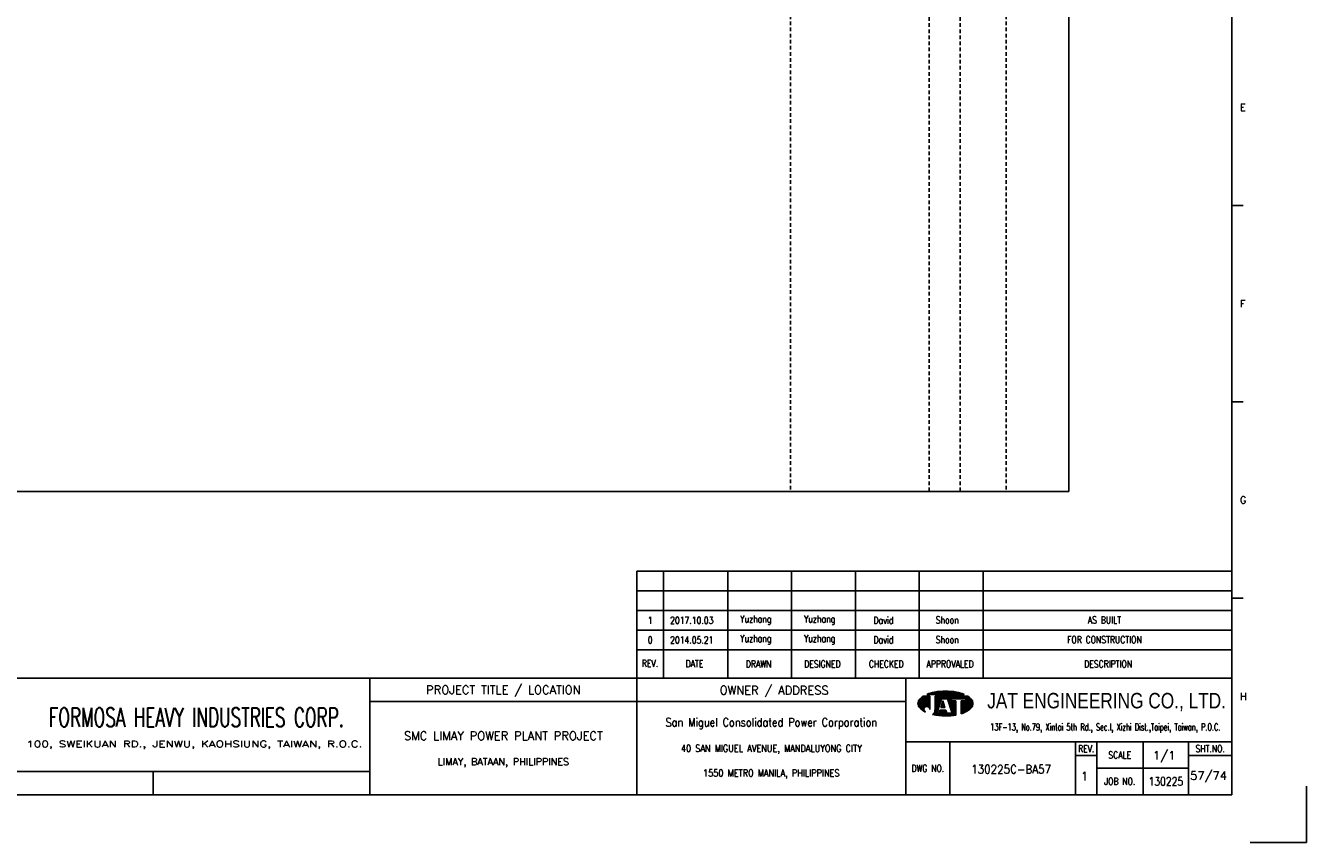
# Model space of a CAD drawing. Extents: x 2737 to 3703, y -611 to 71.
# Tile 2 of 3: x 3179 to 3703, y -611 to -277. Entities that reach past the tile are written whole.
import ezdxf
from ezdxf.enums import TextEntityAlignment as Align

# ---------------------------------------------------------------- set-up
doc = ezdxf.new("R2010")
doc.units = 0
doc.header["$MEASUREMENT"] = 0
doc.linetypes.add('HIDDEN', pattern=[4, 1.5, -1, 1.5])
doc.layers.get('0').update_dxf_attribs({"linetype": 'CONTINUOUS'})
doc.layers.get('DEFPOINTS').update_dxf_attribs({"linetype": 'CONTINUOUS'})
for name, color, linetype in [('B_DIM', 7, 'CONTINUOUS'), ('CON', 4, 'CONTINUOUS'), ('HID', 2, 'HIDDEN'), ('T', 2, 'CONTINUOUS'), ('TEXT', 7, 'CONTINUOUS'), ('圖框CON', 4, 'CONTINUOUS'), ('框線', 6, 'CONTINUOUS')]:
    doc.layers.add(name, color=color, linetype=linetype)
doc.styles.add('AEH', font='simplex', dxfattribs={"width": 0.8, "bigfont": 'ae'})
doc.styles.add('DAYUKP', font='complex', dxfattribs={"bigfont": 'DAYUKP.SHX'})
doc.styles.add('E2', font='simplex.shx', dxfattribs={"height": 2})
doc.styles.add('E3', font='simplex.shx', dxfattribs={"height": 3})
doc.styles.add('ROMANS', font='romans', dxfattribs={"width": 0.8})
doc.styles.add('WMF-Arial0', font='arial.ttf')

# ---------------------------------------------------------------- blocks, each defined once
blk = doc.blocks.new('1880-TITLE_BLK')
at = {"layer": 'TEXT', "color": 2, "linetype": 'Continuous', "style": 'E3'}
for tag, p in [('SCALE', (790.95, 31.17)), ('DWG_NO', (736.41, 26.44)), ('REV', (762.59, 23.97)), ('SHT_NO', (806.74, 23.97))]:
    blk.add_attdef(tag, text='', height=3, dxfattribs=at).set_placement(p, align=Align.MIDDLE)
at = {"layer": 'TEXT', "linetype": 'Continuous', "style": 'E2', "width": 0.6}
for tag, p in [('REV_DATE', (418.65, 19.76)), ('APPR_DATE', (492.93, 19.76))]:
    blk.add_attdef(tag, text='', height=2, dxfattribs=at).set_placement(p, align=Align.MIDDLE_LEFT)
blk = doc.blocks.new('1')
at = {"layer": 'B_DIM'}
for p, q in [((2181.53, 118.11), (1938.08, 118.11)), ((1938.08, 74.29), (1938.08, 118.11)), ((1948.92, 74.29), (1948.92, 118.11)), ((1975.28, 74.29), (1975.28, 118.11)), ((2001.39, 74.29), (2001.39, 118.11)), ((2027.5, 74.29), (2027.5, 118.11)), ((2053.62, 74.29), (2053.62, 118.11)), ((2079.73, 74.29), (2079.73, 118.11)), ((2181.53, 110.07), (1938.08, 110.07)), ((1938.08, 77.93), (1938.08, 104.33)), ((2181.53, 102.03), (1938.08, 102.03)), ((2181.53, 93.99), (1938.08, 93.99)), ((2181.53, 85.95), (1938.08, 85.95))]:
    blk.add_line(p, q, dxfattribs=at)
at = {"layer": 'DEFPOINTS'}
blk.add_lwpolyline([(2189, 7.08), (2211.97, 7.08), (2211.97, 30.05)], dxfattribs=at)
at = {"layer": 'T', "color": 0, "lineweight": -3}
for p, q in [((2057.61, 67.67), (2058.11, 68.18)), ((2057.83, 67.67), (2058.43, 68.27)), ((2058.05, 67.67), (2058.73, 68.35)), ((2058.27, 67.67), (2059.03, 68.43)), ((2058.49, 67.67), (2059.32, 68.49)), ((2058.72, 67.67), (2059.6, 68.55)), ((2058.94, 67.67), (2059.87, 68.6)), ((2059.16, 67.67), (2060.14, 68.65)), ((2059.38, 67.67), (2060.41, 68.7)), ((2059.6, 67.67), (2060.67, 68.74)), ((2059.82, 67.67), (2060.93, 68.77)), ((2060.05, 67.67), (2061.18, 68.81)), ((2060.27, 67.67), (2061.44, 68.84)), ((2060.49, 67.67), (2061.69, 68.87)), ((2060.71, 67.67), (2061.93, 68.89)), ((2060.93, 67.67), (2062.18, 68.91)), ((2061.15, 67.67), (2062.42, 68.93)), ((2061.38, 67.67), (2062.66, 68.95)), ((2061.6, 67.67), (2062.89, 68.97)), ((2061.82, 67.67), (2063.13, 68.98)), ((2062.04, 67.67), (2063.36, 68.99)), ((2062.26, 67.67), (2063.59, 69)), ((2062.48, 67.67), (2063.82, 69)), ((2062.71, 67.67), (2064.04, 69.01)), ((2062.93, 67.67), (2064.27, 69.01)), ((2063.15, 67.67), (2064.49, 69.01)), ((2063.37, 67.67), (2064.71, 69.01)), ((2063.59, 67.67), (2064.92, 69)), ((2063.81, 67.67), (2065.14, 69)), ((2064.04, 67.67), (2065.35, 68.99)), ((2064.26, 67.67), (2065.56, 68.98)), ((2064.48, 67.67), (2065.78, 68.97)), ((2064.7, 67.67), (2065.98, 68.95)), ((2064.92, 67.67), (2066.19, 68.94)), ((2065.14, 67.67), (2066.4, 68.92)), ((2065.37, 67.67), (2066.6, 68.9)), ((2065.59, 67.67), (2066.8, 68.88)), ((2065.81, 67.67), (2067, 68.86)), ((2066.03, 67.67), (2067.2, 68.84)), ((2066.25, 67.67), (2067.4, 68.82)), ((2066.47, 67.67), (2067.6, 68.79)), ((2066.7, 67.67), (2067.79, 68.77)), ((2066.92, 67.67), (2067.98, 68.74)), ((2067.14, 67.67), (2068.18, 68.71)), ((2067.36, 67.67), (2068.37, 68.68)), ((2067.58, 67.67), (2068.56, 68.64)), ((2067.81, 67.67), (2068.75, 68.61)), ((2068.03, 67.67), (2068.93, 68.58)), ((2068.25, 67.67), (2069.12, 68.54)), ((2068.47, 67.67), (2069.3, 68.5)), ((2068.69, 67.67), (2069.48, 68.46)), ((2068.91, 67.67), (2069.66, 68.42)), ((2069.14, 67.67), (2069.84, 68.37)), ((2069.36, 67.67), (2070.01, 68.33)), ((2069.58, 67.67), (2070.19, 68.28)), ((2069.8, 67.67), (2070.36, 68.23)), ((2070.02, 67.67), (2070.53, 68.18)), ((2070.24, 67.67), (2070.7, 68.13)), ((2053.09, 63.82), (2056.14, 66.87)), ((2053.09, 64.04), (2055.92, 66.87)), ((2053.11, 63.62), (2056.36, 66.87)), ((2053.12, 64.29), (2055.7, 66.87)), ((2053.14, 63.43), (2056.58, 66.87)), ((2053.18, 63.25), (2056.8, 66.87)), ((2053.18, 64.57), (2055.47, 66.87)), ((2053.24, 63.08), (2057.03, 66.87)), ((2053.29, 64.91), (2055.25, 66.87)), ((2053.3, 62.92), (2057.25, 66.87)), ((2053.37, 62.77), (2057.47, 66.87)), ((2053.45, 62.63), (2057.69, 66.87)), ((2053.54, 62.5), (2057.91, 66.86)), ((2053.61, 65.45), (2054.47, 66.31)), ((2053.64, 62.37), (2057.91, 66.64)), ((2053.74, 62.25), (2057.91, 66.42)), ((2053.84, 62.14), (2057.91, 66.2)), ((2053.95, 62.02), (2057.91, 65.98)), ((2054.07, 61.91), (2057.91, 65.75)), ((2054.18, 61.8), (2057.91, 65.53)), ((2054.29, 61.7), (2057.91, 65.31)), ((2054.41, 61.59), (2057.91, 65.09)), ((2054.53, 61.49), (2057.91, 64.87)), ((2054.65, 61.39), (2057.91, 64.65)), ((2056.12, 62.63), (2057.91, 64.42)), ((2056.46, 62.75), (2057.91, 64.2)), ((2056.7, 62.77), (2057.91, 63.98)), ((2056.9, 62.75), (2057.91, 63.76)), ((2056.94, 67.67), (2057.09, 67.82)), ((2057.08, 62.71), (2057.91, 63.54)), ((2057.16, 67.67), (2057.44, 67.95)), ((2057.23, 62.64), (2057.91, 63.32)), ((2057.37, 62.56), (2057.91, 63.09)), ((2057.39, 67.67), (2057.78, 68.07)), ((2057.5, 62.46), (2057.91, 62.87)), ((2060.05, 63.24), (2063.68, 66.87)), ((2060.05, 63.46), (2063.46, 66.87)), ((2060.05, 63.68), (2063.23, 66.87)), ((2060.05, 63.9), (2063.01, 66.87)), ((2060.05, 64.13), (2062.79, 66.87)), ((2060.05, 64.35), (2062.57, 66.87)), ((2060.05, 64.57), (2062.35, 66.87)), ((2060.05, 64.79), (2062.13, 66.87)), ((2060.05, 65.01), (2061.9, 66.87)), ((2060.05, 65.23), (2061.68, 66.87)), ((2060.05, 65.46), (2061.46, 66.87)), ((2060.05, 66.12), (2060.79, 66.87)), ((2060.05, 66.34), (2060.57, 66.87)), ((2060.05, 66.56), (2060.35, 66.87)), ((2060.05, 66.79), (2060.13, 66.87)), ((2060.05, 65.68), (2061.24, 66.87)), ((2060.05, 65.9), (2061.02, 66.87)), ((2060.05, 63.02), (2062.67, 65.64)), ((2060.05, 62.8), (2062.57, 65.32)), ((2060.05, 62.57), (2062.47, 64.99)), ((2060.05, 62.35), (2062.36, 64.67)), ((2060.05, 62.13), (2062.26, 64.34)), ((2060.05, 61.91), (2062.16, 64.02)), ((2060.05, 61.69), (2062.05, 63.69)), ((2060.05, 61.46), (2061.95, 63.37)), ((2062.45, 62.32), (2063.71, 63.57)), ((2062.5, 62.58), (2063.65, 63.74)), ((2062.6, 62.91), (2063.6, 63.91)), ((2062.68, 62.32), (2063.76, 63.4)), ((2062.7, 63.23), (2063.55, 64.08)), ((2062.8, 63.56), (2063.49, 64.25)), ((2062.83, 65.8), (2063.9, 66.87)), ((2062.9, 62.32), (2063.81, 63.24)), ((2062.91, 63.88), (2063.44, 64.42)), ((2063.01, 64.2), (2063.39, 64.58)), ((2063.05, 65.8), (2064.12, 66.87)), ((2063.11, 64.53), (2063.33, 64.75)), ((2063.12, 62.32), (2063.87, 63.07)), ((2063.21, 64.85), (2063.28, 64.92)), ((2063.27, 65.8), (2064.34, 66.87)), ((2063.34, 62.32), (2063.92, 62.9)), ((2063.49, 65.8), (2064.56, 66.87)), ((2063.72, 65.8), (2064.79, 66.87)), ((2063.94, 65.8), (2065.01, 66.87)), ((2064.16, 65.8), (2065.23, 66.87)), ((2064.38, 65.8), (2065.45, 66.87)), ((2064.6, 65.8), (2065.67, 66.87)), ((2064.82, 65.8), (2065.89, 66.87)), ((2065.05, 65.8), (2066.12, 66.87)), ((2065.16, 65.69), (2066.34, 66.87)), ((2065.22, 65.53), (2066.56, 66.87)), ((2065.27, 65.36), (2066.78, 66.87)), ((2065.32, 65.19), (2067, 66.87)), ((2065.38, 65.02), (2067.22, 66.87)), ((2065.43, 64.85), (2067.45, 66.87)), ((2065.48, 64.69), (2067.67, 66.87)), ((2065.54, 64.52), (2066.74, 65.71)), ((2065.59, 64.35), (2066.74, 65.49)), ((2065.65, 64.18), (2066.74, 65.27)), ((2065.7, 64.01), (2066.74, 65.05)), ((2065.75, 63.84), (2066.9, 65)), ((2065.81, 63.68), (2067.12, 65)), ((2065.86, 63.51), (2067.35, 65)), ((2065.91, 63.34), (2067.57, 65)), ((2065.97, 63.17), (2067.79, 65)), ((2066.02, 63), (2068.01, 65)), ((2066.07, 62.84), (2068.23, 65)), ((2066.13, 62.67), (2068.46, 65)), ((2066.18, 62.5), (2068.61, 64.93)), ((2066.23, 62.33), (2068.61, 64.71)), ((2066.29, 62.16), (2068.61, 64.48)), ((2066.34, 61.99), (2068.61, 64.26)), ((2066.39, 61.83), (2068.61, 64.04)), ((2066.45, 61.66), (2068.61, 63.82)), ((2066.5, 61.49), (2068.61, 63.6)), ((2066.56, 61.32), (2068.61, 63.38)), ((2066.61, 61.15), (2068.61, 63.15)), ((2066.66, 60.99), (2068.61, 62.93)), ((2066.82, 65.8), (2067.89, 66.87)), ((2067.04, 65.8), (2068.11, 66.87)), ((2067.26, 65.8), (2068.33, 66.87)), ((2067.48, 65.8), (2068.55, 66.87)), ((2067.71, 65.8), (2068.78, 66.87)), ((2067.93, 65.8), (2069, 66.87)), ((2068.15, 65.8), (2069.22, 66.87)), ((2068.37, 65.8), (2069.44, 66.87)), ((2068.59, 65.8), (2069.66, 66.87)), ((2068.81, 65.8), (2069.88, 66.87)), ((2069.04, 65.8), (2070.11, 66.87)), ((2069.26, 65.8), (2070.33, 66.87)), ((2069.48, 65.8), (2070.55, 66.87)), ((2069.7, 65.8), (2070.77, 66.87)), ((2069.92, 65.8), (2070.99, 66.87)), ((2070.14, 65.8), (2071.21, 66.87)), ((2070.37, 65.8), (2071.44, 66.87)), ((2070.47, 67.67), (2070.87, 68.07)), ((2070.59, 65.8), (2071.66, 66.87)), ((2070.69, 67.67), (2071.03, 68.02)), ((2070.75, 63.08), (2074.07, 66.4)), ((2070.75, 62.86), (2074.19, 66.3)), ((2070.75, 62.63), (2074.31, 66.2)), ((2070.75, 62.41), (2074.43, 66.09)), ((2070.75, 62.19), (2074.54, 65.98)), ((2070.75, 61.97), (2074.66, 65.87)), ((2070.75, 61.75), (2074.77, 65.76)), ((2070.75, 61.53), (2074.87, 65.65)), ((2070.75, 61.3), (2074.98, 65.53)), ((2070.75, 61.08), (2075.08, 65.41)), ((2070.75, 60.86), (2075.17, 65.28)), ((2070.75, 60.64), (2075.25, 65.14)), ((2070.75, 63.96), (2071.78, 65)), ((2070.75, 63.74), (2072, 65)), ((2070.75, 63.52), (2072.22, 65)), ((2070.75, 63.3), (2072.45, 65)), ((2070.75, 64.41), (2071.34, 65)), ((2070.75, 64.19), (2071.56, 65)), ((2070.75, 64.85), (2070.89, 65)), ((2070.75, 64.63), (2071.12, 65)), ((2070.75, 60.42), (2075.33, 64.99)), ((2070.75, 60.2), (2075.39, 64.84)), ((2070.75, 59.97), (2075.45, 64.67)), ((2070.75, 59.75), (2075.5, 64.5)), ((2070.81, 65.8), (2071.88, 66.87)), ((2070.91, 67.67), (2071.2, 67.96)), ((2071.03, 65.8), (2072.1, 66.87)), ((2071.07, 59.85), (2075.53, 64.32)), ((2071.13, 67.67), (2071.36, 67.9)), ((2071.25, 65.8), (2072.32, 66.87)), ((2071.35, 67.67), (2071.52, 67.84)), ((2071.42, 59.97), (2075.56, 64.12)), ((2071.47, 65.8), (2072.54, 66.87)), ((2071.57, 67.67), (2071.68, 67.77)), ((2071.7, 65.8), (2072.77, 66.87)), ((2071.78, 60.12), (2075.57, 63.9)), ((2071.8, 67.67), (2071.83, 67.71)), ((2071.92, 65.8), (2072.99, 66.87)), ((2072.14, 65.8), (2073.21, 66.87)), ((2072.17, 60.28), (2075.55, 63.67)), ((2072.36, 65.8), (2073.43, 66.87)), ((2072.58, 65.8), (2073.57, 66.78)), ((2072.59, 60.48), (2075.51, 63.4)), ((2072.62, 65.62), (2073.7, 66.69)), ((2072.62, 65.39), (2073.83, 66.6)), ((2072.62, 65.17), (2073.95, 66.5)), ((2073.08, 60.75), (2075.42, 63.1)), ((2054.78, 61.29), (2055.59, 62.11)), ((2054.9, 61.2), (2055.48, 61.77)), ((2055.03, 61.11), (2055.46, 61.53)), ((2055.16, 61.01), (2055.47, 61.33)), ((2055.3, 60.93), (2055.52, 61.15)), ((2055.43, 60.84), (2055.59, 60.99)), ((2055.57, 60.76), (2055.67, 60.85)), ((2055.71, 60.67), (2055.76, 60.73)), ((2055.85, 60.59), (2055.88, 60.62)), ((2056, 60.52), (2056, 60.52)), ((2056.14, 60.44), (2056.14, 60.44)), ((2057.61, 62.35), (2057.91, 62.65)), ((2057.7, 62.23), (2057.91, 62.43)), ((2057.79, 62.09), (2057.91, 62.21)), ((2057.85, 61.93), (2057.91, 61.99)), ((2057.89, 61.75), (2057.91, 61.76)), ((2057.91, 61.54), (2057.91, 61.55)), ((2059.09, 59.4), (2061.43, 61.74)), ((2059.28, 59.36), (2061.33, 61.42)), ((2059.46, 59.32), (2061.23, 61.09)), ((2059.64, 59.29), (2061.12, 60.77)), ((2059.83, 59.25), (2061.02, 60.44)), ((2059.86, 60.39), (2061.54, 62.07)), ((2059.98, 60.73), (2061.64, 62.39)), ((2060.02, 59.22), (2060.92, 60.12)), ((2060.03, 61), (2061.74, 62.72)), ((2060.05, 61.24), (2060.05, 61.24)), ((2060.21, 59.19), (2060.93, 59.91)), ((2060.4, 59.16), (2061.15, 59.91)), ((2060.59, 59.13), (2061.38, 59.91)), ((2060.78, 59.1), (2061.6, 59.91)), ((2060.98, 59.07), (2063.16, 61.25)), ((2061.17, 59.04), (2063.38, 61.25)), ((2061.37, 59.02), (2063.6, 61.25)), ((2061.57, 59), (2063.82, 61.25)), ((2061.68, 59.99), (2062.94, 61.25)), ((2061.77, 58.97), (2064.04, 61.25)), ((2061.78, 60.32), (2062.71, 61.25)), ((2061.88, 60.64), (2062.49, 61.25)), ((2061.97, 58.95), (2064.27, 61.25)), ((2061.99, 60.96), (2062.27, 61.25)), ((2062.17, 58.94), (2064.45, 61.21)), ((2062.38, 58.92), (2064.51, 61.05)), ((2062.58, 58.9), (2064.56, 60.88)), ((2062.79, 58.89), (2064.61, 60.71)), ((2063, 58.88), (2064.67, 60.54)), ((2063.21, 58.87), (2064.72, 60.37)), ((2063.43, 58.86), (2064.77, 60.2)), ((2063.56, 62.32), (2063.97, 62.73)), ((2063.64, 58.85), (2064.82, 60.03)), ((2063.78, 62.32), (2064.03, 62.56)), ((2063.86, 58.85), (2064.92, 59.91)), ((2064.01, 62.32), (2064.08, 62.39)), ((2064.08, 58.84), (2065.15, 59.91)), ((2064.3, 58.84), (2065.37, 59.91)), ((2064.52, 58.84), (2065.59, 59.91)), ((2064.74, 58.85), (2065.81, 59.91)), ((2064.97, 58.85), (2066.03, 59.91)), ((2065.2, 58.86), (2066.25, 59.91)), ((2065.43, 58.87), (2066.48, 59.91)), ((2065.66, 58.88), (2066.7, 59.91)), ((2065.9, 58.89), (2066.92, 59.91)), ((2066.14, 58.91), (2068.61, 61.38)), ((2066.38, 58.93), (2068.61, 61.16)), ((2066.62, 58.95), (2068.61, 60.94)), ((2066.72, 60.82), (2068.61, 62.71)), ((2066.77, 60.65), (2068.61, 62.49)), ((2066.82, 60.48), (2068.61, 62.27)), ((2066.87, 58.97), (2068.61, 60.72)), ((2066.88, 60.31), (2068.61, 62.05)), ((2066.93, 60.14), (2068.61, 61.82)), ((2066.98, 59.98), (2068.61, 61.6)), ((2067.11, 59), (2068.61, 60.49)), ((2067.37, 59.03), (2068.61, 60.27)), ((2067.62, 59.06), (2068.61, 60.05)), ((2067.88, 59.1), (2068.61, 59.83)), ((2068.14, 59.14), (2068.61, 59.61)), ((2068.4, 59.18), (2068.61, 59.38)), ((2073.74, 61.19), (2075.24, 62.69))]:
    blk.add_line(p, q, dxfattribs=at)
at = {"layer": 'T', "lineweight": -3}
for p, q in [((2057.91, 66.87), (2055.21, 66.87)), ((2056.73, 67.67), (2071.93, 67.67)), ((2057.91, 66.87), (2057.91, 61.52)), ((2073.45, 66.87), (2060.05, 66.87)), ((2060.05, 66.33), (2060.05, 66.87)), ((2060.05, 66.87), (2060.05, 61.23)), ((2061.8, 63.05), (2060.05, 61.24)), ((2060.85, 59.91), (2062.72, 65.8)), ((2063.26, 65), (2062.41, 62.32)), ((2062.72, 65.8), (2065.13, 65.8)), ((2064.1, 62.32), (2063.26, 65)), ((2063.79, 65.8), (2065.13, 65.8)), ((2065.13, 65.8), (2067, 59.91)), ((2066.74, 65.8), (2072.62, 65.8)), ((2066.74, 65), (2066.74, 65.8)), ((2068.61, 65), (2066.74, 65)), ((2068.61, 65), (2068.61, 59.21)), ((2072.62, 65), (2070.75, 65)), ((2070.75, 65), (2070.75, 59.74)), ((2072.62, 65.8), (2072.62, 65)), ((2061.65, 59.91), (2060.85, 59.91)), ((2062.08, 61.25), (2061.65, 59.91)), ((2064.44, 61.25), (2062.08, 61.25)), ((2062.41, 62.32), (2064.1, 62.32)), ((2064.86, 59.91), (2064.44, 61.25)), ((2067, 59.91), (2064.86, 59.91))]:
    blk.add_line(p, q, dxfattribs=at)
for centre, major_axis, start_param, end_param in [((2062.5, 54), (-10.49, 10.49), 5.683021, 5.897183), ((2064.33, 44.23), (-17.52, 17.52), 5.497787, 5.683021), ((2064.33, 44.23), (17.52, 17.52), 0.600164, 0.785398), ((2066.16, 54), (10.49, 10.49), 0.386002, 0.600164), ((2055.58, 63.92), (1.76, 1.76), 1.614811, 2.356194), ((2055.58, 63.92), (-1.76, 1.76), 0.785398, 1.526782), ((2059.72, 60.14), (-5.73, 5.73), 6.088179, 6.3272), ((2068.93, 60.14), (-5.73, 5.73), 4.668374, 4.907395), ((2073.07, 63.92), (-1.76, 1.76), 3.926991, 4.668374), ((2073.07, 63.92), (1.76, 1.76), 4.756403, 5.497787), ((2059.72, 67.71), (5.73, 5.73), 3.097578, 3.478972), ((2056.68, 61.54), (-0.868, 0.868), 3.906164, 8.245601), ((2057.88, 61.28), (1.53, 1.53), 4.470635, 5.546585), ((2064.33, 83.62), (17.52, 17.52), 3.710226, 3.926991), ((2064.33, 83.62), (17.52, 17.52), 3.926991, 4.100643), ((2066.16, 73.85), (-10.49, 10.49), 2.670765, 2.781027), ((2068.93, 67.71), (-5.73, 5.73), 2.781027, 3.185607)]:
    blk.add_ellipse(centre, major_axis=major_axis, ratio=1, start_param=start_param, end_param=end_param, dxfattribs=at)
at = {"layer": '圖框CON'}
for p, q in [((2186.14, 267.8), (2181.53, 267.8)), ((2186.14, 187.4), (2181.53, 187.4)), ((2186.14, 107), (2181.53, 107)), ((2048.1, 48.3), (2181.53, 48.3)), ((2066.14, 48.3), (2066.14, 26.6)), ((2117.55, 48.3), (2117.55, 26.6)), ((2126.28, 48.3), (2126.28, 26.6)), ((2145.25, 26.6), (2145.25, 48.3)), ((2163.72, 26.6), (2163.72, 48.3)), ((2117.55, 42.62), (2126.28, 42.62)), ((2163.72, 42.62), (2181.53, 42.62)), ((2126.28, 37.45), (2163.72, 37.45)), ((1740.17, 36.15), (1740.17, 26.6))]:
    blk.add_line(p, q, dxfattribs=at)
for points in [[(1828.89, 26.6), (1828.89, 74.29)], [(1938.08, 26.6), (1938.08, 74.29)], [(2048.1, 26.6), (2048.1, 74.29)], [(2048.1, 64.75), (1828.89, 64.75)], [(1828.89, 36.15), (1802.67, 36.15), (1651.45, 36.15)]]:
    blk.add_lwpolyline(points, dxfattribs=at)
at = {"layer": '框線'}
for p, q in [((2181.53, 26.6), (2181.53, 669.81)), ((2181.53, 74.29), (1308.62, 74.29)), ((2181.53, 26.6), (1308.62, 26.6))]:
    blk.add_line(p, q, dxfattribs=at)
at = {"style": 'DAYUKP'}
for s, p in [('E', (2184.79, 307.99)), ('F', (2184.79, 227.59)), ('G', (2184.79, 147.19)), ('H', (2184.79, 66.79))]:
    blk.add_text(s, height=2.87, dxfattribs=at).set_placement(p, align=Align.MIDDLE_LEFT)
at = {"style": 'WMF-Arial0', "width": 0.8}
blk.add_text('JAT ENGINEERING CO., LTD.', height=6.3172, dxfattribs=at).set_placement((2130.24, 64.55), align=Align.MIDDLE)
at = {"color": 90, "ltscale": 500, "style": 'ROMANS', "width": 0.65}
blk.add_text('FORMOSA HEAVY INDUSTRIES CORP.', height=7.7366, dxfattribs=at).set_placement((1757.9, 58.28), align=Align.MIDDLE)
at = {"color": 2, "ltscale": 500, "style": 'ROMANS', "width": 0.85}
blk.add_text('San Miguel Consolidated Power Corporation', height=3.4457, dxfattribs=at).set_placement((1993.09, 56.23), align=Align.MIDDLE_CENTER)
at = {"color": 2, "ltscale": 500, "style": 'ROMANS'}
for s, height, p in [('SMC LIMAY POWER PLANT PROJECT', 3.4457, (1883.48, 50.7)), ('LIMAY, BATAAN, PHILIPPINES', 2.8714, (1883.48, 40.08))]:
    blk.add_text(s, height=height, dxfattribs=at).set_placement(p, align=Align.MIDDLE_CENTER)
at = {"color": 4, "ltscale": 500, "style": 'ROMANS', "width": 0.85}
for s, p in [('40 SAN MIGUEL AVENUE, MANDALUYONG CITY', (1993.09, 45.61)), ('1550 METRO MANILA, PHILIPPINES', (1993.09, 35.51))]:
    blk.add_text(s, height=2.8714, dxfattribs=at).set_placement(p, align=Align.MIDDLE_CENTER)
at = {"layer": 'B_DIM', "style": 'AEH', "width": 0.8}
for s, height, p in [('REV.', 2.871, (1943.45, 80.37)), ('DATE', 2.871, (1961.68, 80.21)), ('DRAWN', 2.871, (1987.87, 80.12)), ('DESIGNED', 2.871, (2013.98, 80.12)), ('CHECKED', 2.871, (2040.1, 80.12)), ('APPROVALED', 2.871, (2066.21, 80.12)), ('DESCRIPTION', 2.8714, (2130.87, 80.12))]:
    blk.add_text(s, height=height, dxfattribs=at).set_placement(p, align=Align.MIDDLE)
at = {"layer": 'HID', "ltscale": 500, "style": 'ROMANS'}
for s, p in [('PROJECT TITLE / LOCATION', (1883.48, 69.28)), ('OWNER / ADDRESS', (1994.25, 69.12))]:
    blk.add_text(s, height=3.4457, dxfattribs=at).set_placement(p, align=Align.MIDDLE)
at = {"layer": 'HID', "style": 'ROMANS', "width": 1.216198}
blk.add_text('100, SWEIKUAN RD., JENWU, KAOHSIUNG, TAIWAN, R.O.C.', height=2.5897, dxfattribs=at).set_placement((1688.31, 46.06), (1825.84, 46.06), align=Align.FIT)
at = {"layer": 'HID', "color": 7, "style": 'ROMANS', "width": 0.8}
for s, p in [('REV.', (2121.92, 45.46)), ('SHT.NO.', (2172.62, 45.46)), ('SCALE', (2135.64, 42.87)), ('DWG NO.', (2057.12, 37.45)), ('JOB NO.', (2135.64, 32.03))]:
    blk.add_text(s, height=2.871, dxfattribs=at).set_placement(p, align=Align.MIDDLE)
at = {"layer": 'T', "color": 2, "ltscale": 500, "style": 'ROMANS', "width": 0.65}
blk.add_text('13F-13, No.79, Xintai 5th Rd., Sec.I, Xizhi Dist.,Taipei, Taiwan, P.O.C.', height=2.8714, dxfattribs=at).set_placement((2129.74, 52.81), align=Align.CENTER)

msp = doc.modelspace()

# ---------------------------------------------------------------- linework, layer by layer
at = {"layer": 'CON'}
msp.add_lwpolyline([(2891.76, 32.45), (3605.76, 32.45), (3605.76, -467.35), (2891.76, -467.35)], close=True, dxfattribs=at)
at = {"layer": 'HID'}
for p, q in [((3492.01, 32.45), (3492.01, -467.35)), ((3548.71, 31.75), (3548.71, -467.35)), ((3561.31, 31.75), (3561.31, -467.35)), ((3580.21, 32.45), (3580.21, -467.35))]:
    msp.add_line(p, q, dxfattribs=at)

# ---------------------------------------------------------------- block references
msp.add_blockref('1', (1491.01, -618.1))
at = {"layer": 'TEXT', "color": 0}
ref = msp.add_blockref('1880-TITLE_BLK', (2736.36, -611.44), dxfattribs=dict(at, xscale=1.148576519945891, yscale=1.148576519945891, zscale=1.148576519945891))
ref.add_attrib('DWG_NO', '130225C-BA57', dxfattribs={"color": 2, "linetype": 'Continuous', "height": 3.4457, "style": 'E3', "width": 0.9}).set_placement((3582.18, -581.07), align=Align.MIDDLE)
ref.add_attrib('REV', '1', dxfattribs={"color": 2, "linetype": 'Continuous', "height": 3.45, "style": 'E3'}).set_placement((3612.25, -583.91), align=Align.MIDDLE)
ref.add_attrib('SCALE', '1/1', dxfattribs={"color": 2, "linetype": 'Continuous', "height": 3.446, "style": 'E3'}).set_placement((3644.82, -575.65), align=Align.MIDDLE)
ref.add_attrib('SHT_NO', '57/74', dxfattribs={"color": 2, "linetype": 'Continuous', "height": 3.446, "style": 'E3'}).set_placement((3662.96, -583.91), align=Align.MIDDLE)

# ---------------------------------------------------------------- texts
at = {"layer": 'T', "style": 'AEH', "width": 0.8}
for s, height, p in [('1', 2.87, (3434.54, -520.13)), ('2017.10.03', 2.871, (3451.55, -520.09)), ('Yuzhang', 2.871, (3477.74, -520.01)), ('Yuzhang', 2.871, (3503.86, -520.01)), ('David', 2.871, (3529.97, -520.01)), ('Shoon', 2.871, (3556.08, -520.01)), ('AS BUILT', 2.871, (3620.35, -520.01)), ('0', 2.87, (3434.54, -528.17)), ('2014.05.21', 2.871, (3451.55, -528.13)), ('Yuzhang', 2.871, (3477.74, -528.05)), ('Yuzhang', 2.871, (3503.86, -528.05)), ('David', 2.871, (3529.97, -528.05)), ('Shoon', 2.871, (3556.08, -528.05)), ('FOR CONSTRUCTION', 2.8714, (3620.35, -528.05))]:
    msp.add_text(s, height=height, dxfattribs=at).set_placement(p, align=Align.MIDDLE)
at = {"layer": 'TEXT', "color": 2, "style": 'E3', "width": 0.8}
msp.add_text('130225', height=3.446, dxfattribs=at).set_placement((3645.49, -586.08), align=Align.MIDDLE_CENTER)

doc.saveas('drawing.dxf')
